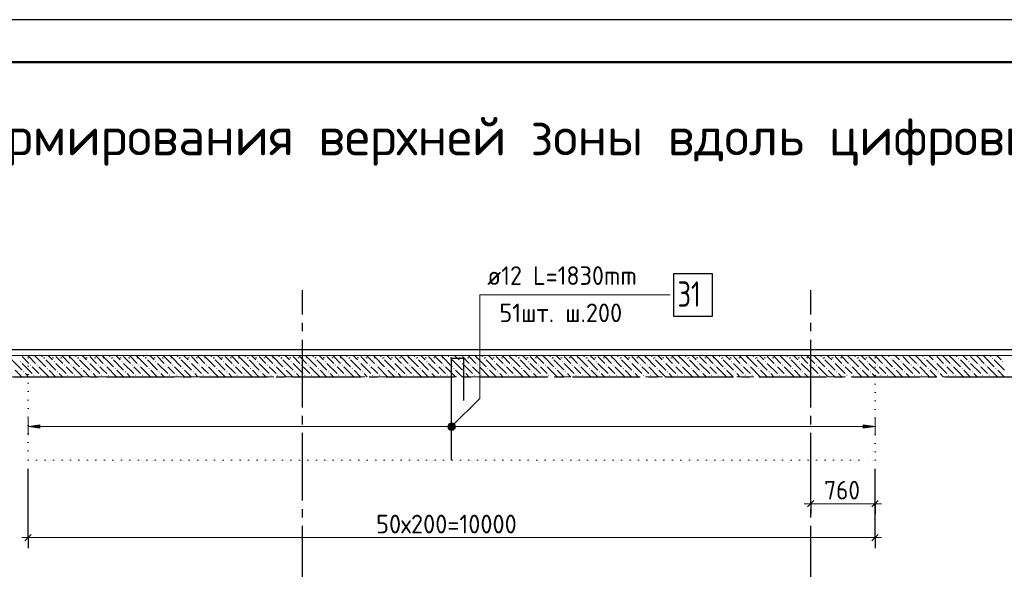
# Model space of a CAD drawing. Header units: millimetres. Extents: x 0 to 59400, y 0 to 42000.
# Tile 11 of 32: x 10473 to 22099, y 35507 to 42000. Entities that reach past the tile are written whole.
import ezdxf

# ---------------------------------------------------------------- set-up
doc = ezdxf.new("R2010")
doc.units = ezdxf.units.MM
for name, pattern in [('______2', [270, 200, -70]), ('______5', [1100, 800, -100, 100, -100]), ('______9', [100, 0, -100])]:
    doc.linetypes.add(name, pattern=pattern)
for name, color, linetype, lineweight in [('Standard', 7, 'Continuous', 25), ('ДОП Верх по У', 7, 'Continuous', 18), ('ЖБ Перекрытие верхний уровень_1', 7, 'Continuous', 18), ('Позиционная метка номер позиции', 7, 'Continuous', 13), ('Размерная линия_ общее', 7, 'Continuous', 13), ('Текст_ общее', 7, 'Continuous', 25)]:
    doc.layers.add(name, color=color, linetype=linetype, lineweight=lineweight)
doc.layers.add('ЖБ Стена верхний уровень', color=7, linetype='______2', lineweight=13, true_color=0x656565)
doc.layers.add('Оси', color=7, linetype='______5', lineweight=13, true_color=0x656565)
doc.styles.add('ISOCPEUR', font='txt')

msp = doc.modelspace()

# ---------------------------------------------------------------- hatches: boundary and pattern name
at = {"layer": 'ДОП Верх по У', "linetype": 'Continuous', "lineweight": 13, "transparency": 33554687}
msp.add_hatch(color=7, dxfattribs=at).paths.add_polyline_path([(10713, 37173), (10573, 37193), (10713, 37213)], flags=16)
msp.add_hatch(color=7, dxfattribs=at).paths.add_polyline_path([(20433, 37173), (20573, 37193), (20433, 37213)])
at = {"layer": 'ЖБ Стена верхний уровень', "linetype": 'Continuous', "lineweight": 18, "transparency": 33554687}
for points in [[(10474, 37960), (10481, 37966), (10487, 37960), (10481, 37953)], [(10594, 37920), (10601, 37926), (10607, 37920), (10601, 37913)], [(10674, 37920), (10681, 37926), (10687, 37920), (10681, 37913)], [(10754, 38000), (10761, 38006), (10767, 38000), (10761, 37993)], [(10874, 37960), (10881, 37966), (10887, 37960), (10881, 37953)], [(10994, 37920), (11001, 37926), (11007, 37920), (11001, 37913)], [(11074, 37920), (11081, 37926), (11087, 37920), (11081, 37913)], [(11154, 38000), (11161, 38006), (11167, 38000), (11161, 37993)], [(11274, 37960), (11281, 37966), (11287, 37960), (11281, 37953)], [(11394, 37920), (11401, 37926), (11407, 37920), (11401, 37913)], [(11474, 37920), (11481, 37926), (11487, 37920), (11481, 37913)], [(11554, 38000), (11561, 38006), (11567, 38000), (11561, 37993)], [(11674, 37960), (11681, 37966), (11687, 37960), (11681, 37953)], [(11794, 37920), (11801, 37926), (11807, 37920), (11801, 37913)], [(11874, 37920), (11881, 37926), (11887, 37920), (11881, 37913)], [(11954, 38000), (11961, 38006), (11967, 38000), (11961, 37993)], [(12074, 37960), (12081, 37966), (12087, 37960), (12081, 37953)], [(12194, 37920), (12201, 37926), (12207, 37920), (12201, 37913)], [(12274, 37920), (12281, 37926), (12287, 37920), (12281, 37913)], [(12354, 38000), (12361, 38006), (12367, 38000), (12361, 37993)], [(12474, 37960), (12481, 37966), (12487, 37960), (12481, 37953)], [(12594, 37920), (12601, 37926), (12607, 37920), (12601, 37913)], [(12674, 37920), (12681, 37926), (12687, 37920), (12681, 37913)], [(12754, 38000), (12761, 38006), (12767, 38000), (12761, 37993)], [(12874, 37960), (12881, 37966), (12887, 37960), (12881, 37953)], [(12994, 37920), (13001, 37926), (13007, 37920), (13001, 37913)], [(13074, 37920), (13081, 37926), (13087, 37920), (13081, 37913)], [(13154, 38000), (13161, 38006), (13167, 38000), (13161, 37993)], [(13274, 37960), (13281, 37966), (13287, 37960), (13281, 37953)], [(13394, 37920), (13401, 37926), (13407, 37920), (13401, 37913)], [(13474, 37920), (13481, 37926), (13487, 37920), (13481, 37913)], [(13554, 38000), (13561, 38006), (13567, 38000), (13561, 37993)], [(13674, 37960), (13681, 37966), (13687, 37960), (13681, 37953)], [(13794, 37920), (13801, 37926), (13807, 37920), (13801, 37913)], [(13874, 37920), (13881, 37926), (13887, 37920), (13881, 37913)], [(13954, 38000), (13961, 38006), (13967, 38000), (13961, 37993)], [(14074, 37960), (14081, 37966), (14087, 37960), (14081, 37953)], [(14194, 37920), (14201, 37926), (14207, 37920), (14201, 37913)], [(14274, 37920), (14281, 37926), (14287, 37920), (14281, 37913)], [(14354, 38000), (14361, 38006), (14367, 38000), (14361, 37993)], [(14474, 37960), (14481, 37966), (14487, 37960), (14481, 37953)], [(14594, 37920), (14601, 37926), (14607, 37920), (14601, 37913)], [(14674, 37920), (14681, 37926), (14687, 37920), (14681, 37913)], [(14754, 38000), (14761, 38006), (14767, 38000), (14761, 37993)], [(14874, 37960), (14881, 37966), (14887, 37960), (14881, 37953)], [(14994, 37920), (15001, 37926), (15007, 37920), (15001, 37913)], [(15074, 37920), (15081, 37926), (15087, 37920), (15081, 37913)], [(15154, 38000), (15161, 38006), (15167, 38000), (15161, 37993)], [(15274, 37960), (15281, 37966), (15287, 37960), (15281, 37953)], [(15394, 37920), (15401, 37926), (15407, 37920), (15401, 37913)], [(15474, 37920), (15481, 37926), (15487, 37920), (15481, 37913)], [(15554, 38000), (15561, 38006), (15567, 38000), (15561, 37993)], [(15674, 37960), (15681, 37966), (15687, 37960), (15681, 37953)], [(15794, 37920), (15801, 37926), (15807, 37920), (15801, 37913)], [(15874, 37920), (15881, 37926), (15887, 37920), (15881, 37913)], [(15954, 38000), (15961, 38006), (15967, 38000), (15961, 37993)], [(16074, 37960), (16081, 37966), (16087, 37960), (16081, 37953)], [(16194, 37920), (16201, 37926), (16207, 37920), (16201, 37913)], [(16274, 37920), (16281, 37926), (16287, 37920), (16281, 37913)], [(16354, 38000), (16361, 38006), (16367, 38000), (16361, 37993)], [(16474, 37960), (16481, 37966), (16487, 37960), (16481, 37953)], [(16594, 37920), (16601, 37926), (16607, 37920), (16601, 37913)], [(16674, 37920), (16681, 37926), (16687, 37920), (16681, 37913)], [(16754, 38000), (16761, 38006), (16767, 38000), (16761, 37993)], [(16874, 37960), (16881, 37966), (16887, 37960), (16881, 37953)], [(16994, 37920), (17001, 37926), (17007, 37920), (17001, 37913)], [(17074, 37920), (17081, 37926), (17087, 37920), (17081, 37913)], [(17154, 38000), (17161, 38006), (17167, 38000), (17161, 37993)], [(17274, 37960), (17281, 37966), (17287, 37960), (17281, 37953)], [(17394, 37920), (17401, 37926), (17407, 37920), (17401, 37913)], [(17474, 37920), (17481, 37926), (17487, 37920), (17481, 37913)], [(17554, 38000), (17561, 38006), (17567, 38000), (17561, 37993)], [(17674, 37960), (17681, 37966), (17687, 37960), (17681, 37953)], [(17794, 37920), (17801, 37926), (17807, 37920), (17801, 37913)], [(17874, 37920), (17881, 37926), (17887, 37920), (17881, 37913)], [(17954, 38000), (17961, 38006), (17967, 38000), (17961, 37993)], [(18074, 37960), (18081, 37966), (18087, 37960), (18081, 37953)], [(18194, 37920), (18201, 37926), (18207, 37920), (18201, 37913)], [(18274, 37920), (18281, 37926), (18287, 37920), (18281, 37913)], [(18354, 38000), (18361, 38006), (18367, 38000), (18361, 37993)], [(18474, 37960), (18481, 37966), (18487, 37960), (18481, 37953)], [(18594, 37920), (18601, 37926), (18607, 37920), (18601, 37913)], [(18674, 37920), (18681, 37926), (18687, 37920), (18681, 37913)], [(18754, 38000), (18761, 38006), (18767, 38000), (18761, 37993)], [(18874, 37960), (18881, 37966), (18887, 37960), (18881, 37953)], [(18994, 37920), (19001, 37926), (19007, 37920), (19001, 37913)], [(19074, 37920), (19081, 37926), (19087, 37920), (19081, 37913)], [(19154, 38000), (19161, 38006), (19167, 38000), (19161, 37993)], [(19274, 37960), (19281, 37966), (19287, 37960), (19281, 37953)], [(19394, 37920), (19401, 37926), (19407, 37920), (19401, 37913)], [(19474, 37920), (19481, 37926), (19487, 37920), (19481, 37913)], [(19554, 38000), (19561, 38006), (19567, 38000), (19561, 37993)], [(19674, 37960), (19681, 37966), (19687, 37960), (19681, 37953)], [(19794, 37920), (19801, 37926), (19807, 37920), (19801, 37913)], [(19874, 37920), (19881, 37926), (19887, 37920), (19881, 37913)], [(19954, 38000), (19961, 38006), (19967, 38000), (19961, 37993)], [(20074, 37960), (20081, 37966), (20087, 37960), (20081, 37953)], [(20194, 37920), (20201, 37926), (20207, 37920), (20201, 37913)], [(20274, 37920), (20281, 37926), (20287, 37920), (20281, 37913)], [(20354, 38000), (20361, 38006), (20367, 38000), (20361, 37993)], [(20474, 37960), (20481, 37966), (20487, 37960), (20481, 37953)], [(20594, 37920), (20601, 37926), (20607, 37920), (20601, 37913)], [(20674, 37920), (20681, 37926), (20687, 37920), (20681, 37913)], [(20754, 38000), (20761, 38006), (20767, 38000), (20761, 37993)], [(20874, 37960), (20881, 37966), (20887, 37960), (20881, 37953)], [(20994, 37920), (21001, 37926), (21007, 37920), (21001, 37913)], [(21074, 37920), (21081, 37926), (21087, 37920), (21081, 37913)], [(21154, 38000), (21161, 38006), (21167, 38000), (21161, 37993)], [(21274, 37960), (21281, 37966), (21287, 37960), (21281, 37953)], [(21394, 37920), (21401, 37926), (21407, 37920), (21401, 37913)], [(21474, 37920), (21481, 37926), (21487, 37920), (21481, 37913)], [(21554, 38000), (21561, 38006), (21567, 38000), (21561, 37993)], [(21674, 37960), (21681, 37966), (21687, 37960), (21681, 37953)], [(21794, 37920), (21801, 37926), (21807, 37920), (21801, 37913)], [(21874, 37920), (21881, 37926), (21887, 37920), (21881, 37913)], [(21954, 38000), (21961, 38006), (21967, 38000), (21961, 37993)], [(22074, 37960), (22081, 37966), (22087, 37960), (22081, 37953)], [(10514, 37840), (10521, 37846), (10527, 37840), (10521, 37833)], [(10634, 37800), (10641, 37806), (10647, 37800), (10641, 37793)], [(10714, 37800), (10721, 37806), (10727, 37800), (10721, 37793)], [(10794, 37880), (10801, 37886), (10807, 37880), (10801, 37873)], [(10914, 37840), (10921, 37846), (10927, 37840), (10921, 37833)], [(11034, 37800), (11041, 37806), (11047, 37800), (11041, 37793)], [(11114, 37800), (11121, 37806), (11127, 37800), (11121, 37793)], [(11194, 37880), (11201, 37886), (11207, 37880), (11201, 37873)], [(11314, 37840), (11321, 37846), (11327, 37840), (11321, 37833)], [(11434, 37800), (11441, 37806), (11447, 37800), (11441, 37793)], [(11514, 37800), (11521, 37806), (11527, 37800), (11521, 37793)], [(11594, 37880), (11601, 37886), (11607, 37880), (11601, 37873)], [(11714, 37840), (11721, 37846), (11727, 37840), (11721, 37833)], [(11834, 37800), (11841, 37806), (11847, 37800), (11841, 37793)], [(11914, 37800), (11921, 37806), (11927, 37800), (11921, 37793)], [(11994, 37880), (12001, 37886), (12007, 37880), (12001, 37873)], [(12114, 37840), (12121, 37846), (12127, 37840), (12121, 37833)], [(12234, 37800), (12241, 37806), (12247, 37800), (12241, 37793)], [(12314, 37800), (12321, 37806), (12327, 37800), (12321, 37793)], [(12394, 37880), (12401, 37886), (12407, 37880), (12401, 37873)], [(12514, 37840), (12521, 37846), (12527, 37840), (12521, 37833)], [(12634, 37800), (12641, 37806), (12647, 37800), (12641, 37793)], [(12714, 37800), (12721, 37806), (12727, 37800), (12721, 37793)], [(12794, 37880), (12801, 37886), (12807, 37880), (12801, 37873)], [(12914, 37840), (12921, 37846), (12927, 37840), (12921, 37833)], [(13034, 37800), (13041, 37806), (13047, 37800), (13041, 37793)], [(13114, 37800), (13121, 37806), (13127, 37800), (13121, 37793)], [(13194, 37880), (13201, 37886), (13207, 37880), (13201, 37873)], [(13314, 37840), (13321, 37846), (13327, 37840), (13321, 37833)], [(13434, 37800), (13441, 37806), (13447, 37800), (13441, 37793)], [(13514, 37800), (13521, 37806), (13527, 37800), (13521, 37793)], [(13594, 37880), (13601, 37886), (13607, 37880), (13601, 37873)], [(13714, 37840), (13721, 37846), (13727, 37840), (13721, 37833)], [(13834, 37800), (13841, 37806), (13847, 37800), (13841, 37793)], [(13914, 37800), (13921, 37806), (13927, 37800), (13921, 37793)], [(13994, 37880), (14001, 37886), (14007, 37880), (14001, 37873)], [(14114, 37840), (14121, 37846), (14127, 37840), (14121, 37833)], [(14234, 37800), (14241, 37806), (14247, 37800), (14241, 37793)], [(14314, 37800), (14321, 37806), (14327, 37800), (14321, 37793)], [(14394, 37880), (14401, 37886), (14407, 37880), (14401, 37873)], [(14514, 37840), (14521, 37846), (14527, 37840), (14521, 37833)], [(14634, 37800), (14641, 37806), (14647, 37800), (14641, 37793)], [(14714, 37800), (14721, 37806), (14727, 37800), (14721, 37793)], [(14794, 37880), (14801, 37886), (14807, 37880), (14801, 37873)], [(14914, 37840), (14921, 37846), (14927, 37840), (14921, 37833)], [(15034, 37800), (15041, 37806), (15047, 37800), (15041, 37793)], [(15114, 37800), (15121, 37806), (15127, 37800), (15121, 37793)], [(15194, 37880), (15201, 37886), (15207, 37880), (15201, 37873)], [(15314, 37840), (15321, 37846), (15327, 37840), (15321, 37833)], [(15434, 37800), (15441, 37806), (15447, 37800), (15441, 37793)], [(15514, 37800), (15521, 37806), (15527, 37800), (15521, 37793)], [(15594, 37880), (15601, 37886), (15607, 37880), (15601, 37873)], [(15714, 37840), (15721, 37846), (15727, 37840), (15721, 37833)], [(15834, 37800), (15841, 37806), (15847, 37800), (15841, 37793)], [(15914, 37800), (15921, 37806), (15927, 37800), (15921, 37793)], [(15994, 37880), (16001, 37886), (16007, 37880), (16001, 37873)], [(16114, 37840), (16121, 37846), (16127, 37840), (16121, 37833)], [(16234, 37800), (16241, 37806), (16247, 37800), (16241, 37793)], [(16314, 37800), (16321, 37806), (16327, 37800), (16321, 37793)], [(16394, 37880), (16401, 37886), (16407, 37880), (16401, 37873)], [(16514, 37840), (16521, 37846), (16527, 37840), (16521, 37833)], [(16634, 37800), (16641, 37806), (16647, 37800), (16641, 37793)], [(16714, 37800), (16721, 37806), (16727, 37800), (16721, 37793)], [(16794, 37880), (16801, 37886), (16807, 37880), (16801, 37873)], [(16914, 37840), (16921, 37846), (16927, 37840), (16921, 37833)], [(17034, 37800), (17041, 37806), (17047, 37800), (17041, 37793)], [(17114, 37800), (17121, 37806), (17127, 37800), (17121, 37793)], [(17194, 37880), (17201, 37886), (17207, 37880), (17201, 37873)], [(17314, 37840), (17321, 37846), (17327, 37840), (17321, 37833)], [(17434, 37800), (17441, 37806), (17447, 37800), (17441, 37793)], [(17514, 37800), (17521, 37806), (17527, 37800), (17521, 37793)], [(17594, 37880), (17601, 37886), (17607, 37880), (17601, 37873)], [(17714, 37840), (17721, 37846), (17727, 37840), (17721, 37833)], [(17834, 37800), (17841, 37806), (17847, 37800), (17841, 37793)], [(17914, 37800), (17921, 37806), (17927, 37800), (17921, 37793)], [(17994, 37880), (18001, 37886), (18007, 37880), (18001, 37873)], [(18114, 37840), (18121, 37846), (18127, 37840), (18121, 37833)], [(18234, 37800), (18241, 37806), (18247, 37800), (18241, 37793)], [(18314, 37800), (18321, 37806), (18327, 37800), (18321, 37793)], [(18394, 37880), (18401, 37886), (18407, 37880), (18401, 37873)], [(18514, 37840), (18521, 37846), (18527, 37840), (18521, 37833)], [(18634, 37800), (18641, 37806), (18647, 37800), (18641, 37793)], [(18714, 37800), (18721, 37806), (18727, 37800), (18721, 37793)], [(18794, 37880), (18801, 37886), (18807, 37880), (18801, 37873)], [(18914, 37840), (18921, 37846), (18927, 37840), (18921, 37833)], [(19034, 37800), (19041, 37806), (19047, 37800), (19041, 37793)], [(19114, 37800), (19121, 37806), (19127, 37800), (19121, 37793)], [(19194, 37880), (19201, 37886), (19207, 37880), (19201, 37873)], [(19314, 37840), (19321, 37846), (19327, 37840), (19321, 37833)], [(19434, 37800), (19441, 37806), (19447, 37800), (19441, 37793)], [(19514, 37800), (19521, 37806), (19527, 37800), (19521, 37793)], [(19594, 37880), (19601, 37886), (19607, 37880), (19601, 37873)], [(19714, 37840), (19721, 37846), (19727, 37840), (19721, 37833)], [(19834, 37800), (19841, 37806), (19847, 37800), (19841, 37793)], [(19914, 37800), (19921, 37806), (19927, 37800), (19921, 37793)], [(19994, 37880), (20001, 37886), (20007, 37880), (20001, 37873)], [(20114, 37840), (20121, 37846), (20127, 37840), (20121, 37833)], [(20234, 37800), (20241, 37806), (20247, 37800), (20241, 37793)], [(20314, 37800), (20321, 37806), (20327, 37800), (20321, 37793)], [(20394, 37880), (20401, 37886), (20407, 37880), (20401, 37873)], [(20514, 37840), (20521, 37846), (20527, 37840), (20521, 37833)], [(20634, 37800), (20641, 37806), (20647, 37800), (20641, 37793)], [(20714, 37800), (20721, 37806), (20727, 37800), (20721, 37793)], [(20794, 37880), (20801, 37886), (20807, 37880), (20801, 37873)], [(20914, 37840), (20921, 37846), (20927, 37840), (20921, 37833)], [(21034, 37800), (21041, 37806), (21047, 37800), (21041, 37793)], [(21114, 37800), (21121, 37806), (21127, 37800), (21121, 37793)], [(21194, 37880), (21201, 37886), (21207, 37880), (21201, 37873)], [(21314, 37840), (21321, 37846), (21327, 37840), (21321, 37833)], [(21434, 37800), (21441, 37806), (21447, 37800), (21441, 37793)], [(21514, 37800), (21521, 37806), (21527, 37800), (21521, 37793)], [(21594, 37880), (21601, 37886), (21607, 37880), (21601, 37873)], [(21714, 37840), (21721, 37846), (21727, 37840), (21721, 37833)], [(21834, 37800), (21841, 37806), (21847, 37800), (21841, 37793)], [(21914, 37800), (21921, 37806), (21927, 37800), (21921, 37793)], [(21994, 37880), (22001, 37886), (22007, 37880), (22001, 37873)]]:
    msp.add_hatch(color=7, dxfattribs=at).paths.add_polyline_path(points, flags=16)
at = {"layer": 'Позиционная метка номер позиции', "linetype": 'Continuous', "lineweight": 13, "transparency": 33554687}
for points in [[(15529, 37205), (15605, 37161), (15541, 37225)], [(15529, 37182), (15584, 37150), (15529, 37205)], [(15529, 37205), (15584, 37150), (15605, 37161)], [(15541, 37225), (15616, 37182), (15561, 37236)], [(15541, 37225), (15605, 37161), (15616, 37182)], [(15561, 37236), (15616, 37182), (15616, 37205)], [(15561, 37236), (15616, 37205), (15584, 37236)], [(15584, 37236), (15616, 37205), (15605, 37225)], [(15561, 37150), (15529, 37182), (15541, 37161)], [(15529, 37182), (15561, 37150), (15584, 37150)]]:
    msp.add_hatch(color=7, dxfattribs=at).paths.add_polyline_path(points)

# ---------------------------------------------------------------- linework, layer by layer
at = {"layer": 'Standard', "color": 7, "linetype": '______9', "lineweight": 13, "transparency": 33554687}
for p, q in [((20573, 38007), (10573, 38007)), ((10573, 38007), (10573, 36795)), ((20573, 36795), (20573, 38007)), ((10573, 36795), (20573, 36795))]:
    msp.add_line(p, q, dxfattribs=at)
at = {"layer": 'Standard', "color": 7, "linetype": 'Continuous', "lineweight": 25, "transparency": 33554687}
msp.add_lwpolyline([(0, 0), (59400, 0), (59400, 42000), (0, 42000), (0, 0)], close=True, dxfattribs=at)
at = {"layer": 'Standard', "color": 7, "linetype": 'Continuous', "lineweight": 13, "transparency": 33554687}
for points in [[(59400, 42000), (0, 42000), (0, 19532), (59400, 19532), (59400, 42000)], [(58900, 41500), (2000, 41500), (2000, 6000), (58900, 6000), (58900, 41500)], [(6813, 19282), (55406, 19282), (55406, 38032), (6813, 38032), (6813, 19282)], [(6813, 19532), (55406, 19532), (55406, 38032), (6813, 38032), (6813, 19532)]]:
    msp.add_lwpolyline(points, dxfattribs=at)
at = {"layer": 'Standard', "color": 7, "linetype": 'Continuous', "lineweight": 50, "transparency": 33554687}
msp.add_lwpolyline([(2000, 41500), (58900, 41500), (58900, 500), (2000, 500), (2000, 41500)], close=True, dxfattribs=at)
at = {"layer": 'Standard', "color": 254, "linetype": 'Continuous', "lineweight": 25, "true_color": 0xc4c4ff, "transparency": 33554687}
msp.add_lwpolyline([(7673, 19449), (55215, 19449), (55215, 38101), (7673, 38101), (7673, 19449)], dxfattribs=at)
at = {"layer": 'ДОП Верх по У', "color": 251, "linetype": 'Continuous', "lineweight": 13, "true_color": 0x494949, "transparency": 33554687}
for p, q in [((10573, 37193), (10573, 37293)), ((10573, 37193), (10713, 37213)), ((10713, 37213), (10713, 37173)), ((20573, 37193), (20433, 37213)), ((20433, 37213), (20433, 37173)), ((20573, 37193), (20573, 37293)), ((10713, 37173), (10573, 37193)), ((10573, 37193), (10573, 37093)), ((10573, 37193), (10573, 37193)), ((10713, 37193), (20433, 37193)), ((20433, 37173), (20573, 37193)), ((20573, 37193), (20573, 37093)), ((20573, 37193), (20573, 37193))]:
    msp.add_line(p, q, dxfattribs=at)
at = {"layer": 'ДОП Верх по У', "color": 7, "linetype": 'Continuous', "lineweight": 25, "transparency": 33554687}
for points in [[(18192, 38499), (18652, 38499), (18652, 38999), (18192, 38999), (18192, 38499)], [(15573, 36801), (15573, 38001), (15715, 38001), (15715, 37501)]]:
    msp.add_lwpolyline(points, dxfattribs=at)
at = {"layer": 'ЖБ Перекрытие верхний уровень_1', "color": 7, "linetype": 'Continuous', "lineweight": 18, "transparency": 33554687}
msp.add_line((25313, 38032), (6813, 38032), dxfattribs=at)
at = {"layer": 'ЖБ Стена верхний уровень', "color": 251, "linetype": '______2', "lineweight": 13, "true_color": 0x656565, "transparency": 33554687}
for p, q in [((25313, 38032), (7063, 38032)), ((7063, 37782), (25063, 37782))]:
    msp.add_line(p, q, dxfattribs=at)
at = {"layer": 'ЖБ Стена верхний уровень', "color": 9, "linetype": 'Continuous', "lineweight": 18, "true_color": 0xc7c7c7, "transparency": 33554687}
for p, q in [((10501, 38020), (10581, 37940)), ((10581, 38020), (10568, 38032)), ((10581, 38020), (10661, 37940)), ((10648, 38032), (10661, 38020)), ((10661, 38020), (10781, 37900)), ((10728, 38032), (10741, 38020)), ((10821, 38020), (10808, 38032)), ((10861, 37980), (10821, 38020)), ((10901, 38020), (10981, 37940)), ((10981, 38020), (10968, 38032)), ((10981, 38020), (11061, 37940)), ((11048, 38032), (11061, 38020)), ((11061, 38020), (11181, 37900)), ((11128, 38032), (11141, 38020)), ((11221, 38020), (11208, 38032)), ((11261, 37980), (11221, 38020)), ((11301, 38020), (11381, 37940)), ((11381, 38020), (11368, 38032)), ((11381, 38020), (11461, 37940)), ((11448, 38032), (11461, 38020)), ((11461, 38020), (11581, 37900)), ((11528, 38032), (11541, 38020)), ((11621, 38020), (11608, 38032)), ((11661, 37980), (11621, 38020)), ((11701, 38020), (11781, 37940)), ((11781, 38020), (11768, 38032)), ((11781, 38020), (11861, 37940)), ((11848, 38032), (11861, 38020)), ((11861, 38020), (11981, 37900)), ((11928, 38032), (11941, 38020)), ((12021, 38020), (12008, 38032)), ((12061, 37980), (12021, 38020)), ((12101, 38020), (12181, 37940)), ((12181, 38020), (12168, 38032)), ((12181, 38020), (12261, 37940)), ((12248, 38032), (12261, 38020)), ((12261, 38020), (12381, 37900)), ((12328, 38032), (12341, 38020)), ((12421, 38020), (12408, 38032)), ((12461, 37980), (12421, 38020)), ((12501, 38020), (12581, 37940)), ((12581, 38020), (12568, 38032)), ((12581, 38020), (12661, 37940)), ((12648, 38032), (12661, 38020)), ((12661, 38020), (12781, 37900)), ((12728, 38032), (12741, 38020)), ((12821, 38020), (12808, 38032)), ((12861, 37980), (12821, 38020)), ((12901, 38020), (12981, 37940)), ((12981, 38020), (12968, 38032)), ((12981, 38020), (13061, 37940)), ((13048, 38032), (13061, 38020)), ((13061, 38020), (13181, 37900)), ((13128, 38032), (13141, 38020)), ((13221, 38020), (13208, 38032)), ((13261, 37980), (13221, 38020)), ((13301, 38020), (13381, 37940)), ((13381, 38020), (13368, 38032)), ((13381, 38020), (13461, 37940)), ((13448, 38032), (13461, 38020)), ((13461, 38020), (13581, 37900)), ((13528, 38032), (13541, 38020)), ((13621, 38020), (13608, 38032)), ((13661, 37980), (13621, 38020)), ((13701, 38020), (13781, 37940)), ((13781, 38020), (13768, 38032)), ((13781, 38020), (13861, 37940)), ((13848, 38032), (13861, 38020)), ((13861, 38020), (13981, 37900)), ((13928, 38032), (13941, 38020)), ((14021, 38020), (14008, 38032)), ((14061, 37980), (14021, 38020)), ((14101, 38020), (14181, 37940)), ((14181, 38020), (14168, 38032)), ((14181, 38020), (14261, 37940)), ((14248, 38032), (14261, 38020)), ((14261, 38020), (14381, 37900)), ((14328, 38032), (14341, 38020)), ((14421, 38020), (14408, 38032)), ((14461, 37980), (14421, 38020)), ((14501, 38020), (14581, 37940)), ((14581, 38020), (14568, 38032)), ((14581, 38020), (14661, 37940)), ((14648, 38032), (14661, 38020)), ((14661, 38020), (14781, 37900)), ((14728, 38032), (14741, 38020)), ((14821, 38020), (14808, 38032)), ((14861, 37980), (14821, 38020)), ((14901, 38020), (14981, 37940)), ((14981, 38020), (14968, 38032)), ((14981, 38020), (15061, 37940)), ((15048, 38032), (15061, 38020)), ((15061, 38020), (15181, 37900)), ((15128, 38032), (15141, 38020)), ((15221, 38020), (15208, 38032)), ((15261, 37980), (15221, 38020)), ((15301, 38020), (15381, 37940)), ((15381, 38020), (15368, 38032)), ((15381, 38020), (15461, 37940)), ((15448, 38032), (15461, 38020)), ((15461, 38020), (15581, 37900)), ((15528, 38032), (15541, 38020)), ((15621, 38020), (15608, 38032)), ((15661, 37980), (15621, 38020)), ((15701, 38020), (15781, 37940)), ((15781, 38020), (15768, 38032)), ((15781, 38020), (15861, 37940)), ((15848, 38032), (15861, 38020)), ((15861, 38020), (15981, 37900)), ((15928, 38032), (15941, 38020)), ((16021, 38020), (16008, 38032)), ((16061, 37980), (16021, 38020)), ((16101, 38020), (16181, 37940)), ((16181, 38020), (16168, 38032)), ((16181, 38020), (16261, 37940)), ((16248, 38032), (16261, 38020)), ((16261, 38020), (16381, 37900)), ((16328, 38032), (16341, 38020)), ((16421, 38020), (16408, 38032)), ((16461, 37980), (16421, 38020)), ((16501, 38020), (16581, 37940)), ((16581, 38020), (16568, 38032)), ((16581, 38020), (16661, 37940)), ((16648, 38032), (16661, 38020)), ((16661, 38020), (16781, 37900)), ((16728, 38032), (16741, 38020)), ((16821, 38020), (16808, 38032)), ((16861, 37980), (16821, 38020)), ((16901, 38020), (16981, 37940)), ((16981, 38020), (16968, 38032)), ((16981, 38020), (17061, 37940)), ((17048, 38032), (17061, 38020)), ((17061, 38020), (17181, 37900)), ((17128, 38032), (17141, 38020)), ((17221, 38020), (17208, 38032)), ((17261, 37980), (17221, 38020)), ((17301, 38020), (17381, 37940)), ((17381, 38020), (17368, 38032)), ((17381, 38020), (17461, 37940)), ((17448, 38032), (17461, 38020)), ((17461, 38020), (17581, 37900)), ((17528, 38032), (17541, 38020)), ((17621, 38020), (17608, 38032)), ((17661, 37980), (17621, 38020)), ((17701, 38020), (17781, 37940)), ((17781, 38020), (17768, 38032)), ((17781, 38020), (17861, 37940)), ((17848, 38032), (17861, 38020)), ((17861, 38020), (17981, 37900)), ((17928, 38032), (17941, 38020)), ((18021, 38020), (18008, 38032)), ((18061, 37980), (18021, 38020)), ((18101, 38020), (18181, 37940)), ((18181, 38020), (18168, 38032)), ((18181, 38020), (18261, 37940)), ((18248, 38032), (18261, 38020)), ((18261, 38020), (18381, 37900)), ((18328, 38032), (18341, 38020)), ((18421, 38020), (18408, 38032)), ((18461, 37980), (18421, 38020)), ((18501, 38020), (18581, 37940)), ((18581, 38020), (18568, 38032)), ((18581, 38020), (18661, 37940)), ((18648, 38032), (18661, 38020)), ((18661, 38020), (18781, 37900)), ((18728, 38032), (18741, 38020)), ((18821, 38020), (18808, 38032)), ((18861, 37980), (18821, 38020)), ((18901, 38020), (18981, 37940)), ((18981, 38020), (18968, 38032)), ((18981, 38020), (19061, 37940)), ((19048, 38032), (19061, 38020)), ((19061, 38020), (19181, 37900)), ((19128, 38032), (19141, 38020)), ((19221, 38020), (19208, 38032)), ((19261, 37980), (19221, 38020)), ((19301, 38020), (19381, 37940)), ((19381, 38020), (19368, 38032)), ((19381, 38020), (19461, 37940)), ((19448, 38032), (19461, 38020)), ((19461, 38020), (19581, 37900)), ((19528, 38032), (19541, 38020)), ((19621, 38020), (19608, 38032)), ((19661, 37980), (19621, 38020)), ((19701, 38020), (19781, 37940)), ((19781, 38020), (19768, 38032)), ((19781, 38020), (19861, 37940)), ((19848, 38032), (19861, 38020)), ((19861, 38020), (19981, 37900)), ((19928, 38032), (19941, 38020)), ((20021, 38020), (20008, 38032)), ((20061, 37980), (20021, 38020)), ((20101, 38020), (20181, 37940)), ((20181, 38020), (20168, 38032)), ((20181, 38020), (20261, 37940)), ((20248, 38032), (20261, 38020)), ((20261, 38020), (20381, 37900)), ((20328, 38032), (20341, 38020)), ((20421, 38020), (20408, 38032)), ((20461, 37980), (20421, 38020)), ((20501, 38020), (20581, 37940)), ((20581, 38020), (20568, 38032)), ((20581, 38020), (20661, 37940)), ((20648, 38032), (20661, 38020)), ((20661, 38020), (20781, 37900)), ((20728, 38032), (20741, 38020)), ((20821, 38020), (20808, 38032)), ((20861, 37980), (20821, 38020)), ((20901, 38020), (20981, 37940)), ((20981, 38020), (20968, 38032)), ((20981, 38020), (21061, 37940)), ((21048, 38032), (21061, 38020)), ((21061, 38020), (21181, 37900)), ((21128, 38032), (21141, 38020)), ((21221, 38020), (21208, 38032)), ((21261, 37980), (21221, 38020)), ((21301, 38020), (21381, 37940)), ((21381, 38020), (21368, 38032)), ((21381, 38020), (21461, 37940)), ((21448, 38032), (21461, 38020)), ((21461, 38020), (21581, 37900)), ((21528, 38032), (21541, 38020)), ((21621, 38020), (21608, 38032)), ((21661, 37980), (21621, 38020)), ((21701, 38020), (21781, 37940)), ((21781, 38020), (21768, 38032)), ((21781, 38020), (21861, 37940)), ((21848, 38032), (21861, 38020)), ((21861, 38020), (21981, 37900)), ((21928, 38032), (21941, 38020)), ((22021, 38020), (22008, 38032)), ((22061, 37980), (22021, 38020)), ((10381, 37980), (10501, 37860)), ((10501, 37940), (10621, 37820)), ((10781, 37980), (10901, 37860)), ((10901, 37940), (11021, 37820)), ((11181, 37980), (11301, 37860)), ((11301, 37940), (11421, 37820)), ((11581, 37980), (11701, 37860)), ((11701, 37940), (11821, 37820)), ((11981, 37980), (12101, 37860)), ((12101, 37940), (12221, 37820)), ((12381, 37980), (12501, 37860)), ((12501, 37940), (12621, 37820)), ((12781, 37980), (12901, 37860)), ((12901, 37940), (13021, 37820)), ((13181, 37980), (13301, 37860)), ((13301, 37940), (13421, 37820)), ((13581, 37980), (13701, 37860)), ((13701, 37940), (13821, 37820)), ((13981, 37980), (14101, 37860)), ((14101, 37940), (14221, 37820)), ((14381, 37980), (14501, 37860)), ((14501, 37940), (14621, 37820)), ((14781, 37980), (14901, 37860)), ((14901, 37940), (15021, 37820)), ((15181, 37980), (15301, 37860)), ((15301, 37940), (15421, 37820)), ((15581, 37980), (15701, 37860)), ((15701, 37940), (15821, 37820)), ((15981, 37980), (16101, 37860)), ((16101, 37940), (16221, 37820)), ((16381, 37980), (16501, 37860)), ((16501, 37940), (16621, 37820)), ((16781, 37980), (16901, 37860)), ((16901, 37940), (17021, 37820)), ((17181, 37980), (17301, 37860)), ((17301, 37940), (17421, 37820)), ((17581, 37980), (17701, 37860)), ((17701, 37940), (17821, 37820)), ((17981, 37980), (18101, 37860)), ((18101, 37940), (18221, 37820)), ((18381, 37980), (18501, 37860)), ((18501, 37940), (18621, 37820)), ((18781, 37980), (18901, 37860)), ((18901, 37940), (19021, 37820)), ((19181, 37980), (19301, 37860)), ((19301, 37940), (19421, 37820)), ((19581, 37980), (19701, 37860)), ((19701, 37940), (19821, 37820)), ((19981, 37980), (20101, 37860)), ((20101, 37940), (20221, 37820)), ((20381, 37980), (20501, 37860)), ((20501, 37940), (20621, 37820)), ((20781, 37980), (20901, 37860)), ((20901, 37940), (21021, 37820)), ((21181, 37980), (21301, 37860)), ((21301, 37940), (21421, 37820)), ((21581, 37980), (21701, 37860)), ((21701, 37940), (21821, 37820)), ((21981, 37980), (22101, 37860)), ((10421, 37860), (10498, 37782)), ((10578, 37782), (10541, 37820)), ((10661, 37860), (10621, 37900)), ((10701, 37820), (10661, 37860)), ((10701, 37900), (10818, 37782)), ((10821, 37860), (10898, 37782)), ((10978, 37782), (10941, 37820)), ((11061, 37860), (11021, 37900)), ((11101, 37820), (11061, 37860)), ((11101, 37900), (11218, 37782)), ((11221, 37860), (11298, 37782)), ((11378, 37782), (11341, 37820)), ((11461, 37860), (11421, 37900)), ((11501, 37820), (11461, 37860)), ((11501, 37900), (11618, 37782)), ((11621, 37860), (11698, 37782)), ((11778, 37782), (11741, 37820)), ((11861, 37860), (11821, 37900)), ((11901, 37820), (11861, 37860)), ((11901, 37900), (12018, 37782)), ((12021, 37860), (12098, 37782)), ((12178, 37782), (12141, 37820)), ((12261, 37860), (12221, 37900)), ((12301, 37820), (12261, 37860)), ((12301, 37900), (12418, 37782)), ((12421, 37860), (12498, 37782)), ((12578, 37782), (12541, 37820)), ((12661, 37860), (12621, 37900)), ((12701, 37820), (12661, 37860)), ((12701, 37900), (12818, 37782)), ((12821, 37860), (12898, 37782)), ((12978, 37782), (12941, 37820)), ((13061, 37860), (13021, 37900)), ((13101, 37820), (13061, 37860)), ((13101, 37900), (13218, 37782)), ((13221, 37860), (13298, 37782)), ((13378, 37782), (13341, 37820)), ((13461, 37860), (13421, 37900)), ((13501, 37820), (13461, 37860)), ((13501, 37900), (13618, 37782)), ((13621, 37860), (13698, 37782)), ((13778, 37782), (13741, 37820)), ((13861, 37860), (13821, 37900)), ((13901, 37820), (13861, 37860)), ((13901, 37900), (14018, 37782)), ((14021, 37860), (14098, 37782)), ((14178, 37782), (14141, 37820)), ((14261, 37860), (14221, 37900)), ((14301, 37820), (14261, 37860)), ((14301, 37900), (14418, 37782)), ((14421, 37860), (14498, 37782)), ((14578, 37782), (14541, 37820)), ((14661, 37860), (14621, 37900)), ((14701, 37820), (14661, 37860)), ((14701, 37900), (14818, 37782)), ((14821, 37860), (14898, 37782)), ((14978, 37782), (14941, 37820)), ((15061, 37860), (15021, 37900)), ((15101, 37820), (15061, 37860)), ((15101, 37900), (15218, 37782)), ((15221, 37860), (15298, 37782)), ((15378, 37782), (15341, 37820)), ((15461, 37860), (15421, 37900)), ((15501, 37820), (15461, 37860)), ((15501, 37900), (15618, 37782)), ((15621, 37860), (15698, 37782)), ((15778, 37782), (15741, 37820)), ((15861, 37860), (15821, 37900)), ((15901, 37820), (15861, 37860)), ((15901, 37900), (16018, 37782)), ((16021, 37860), (16098, 37782)), ((16178, 37782), (16141, 37820)), ((16261, 37860), (16221, 37900)), ((16301, 37820), (16261, 37860)), ((16301, 37900), (16418, 37782)), ((16421, 37860), (16498, 37782)), ((16578, 37782), (16541, 37820)), ((16661, 37860), (16621, 37900)), ((16701, 37820), (16661, 37860)), ((16701, 37900), (16818, 37782)), ((16821, 37860), (16898, 37782)), ((16978, 37782), (16941, 37820)), ((17061, 37860), (17021, 37900)), ((17101, 37820), (17061, 37860)), ((17101, 37900), (17218, 37782)), ((17221, 37860), (17298, 37782)), ((17378, 37782), (17341, 37820)), ((17461, 37860), (17421, 37900)), ((17501, 37820), (17461, 37860)), ((17501, 37900), (17618, 37782)), ((17621, 37860), (17698, 37782)), ((17778, 37782), (17741, 37820)), ((17861, 37860), (17821, 37900)), ((17901, 37820), (17861, 37860)), ((17901, 37900), (18018, 37782)), ((18021, 37860), (18098, 37782)), ((18178, 37782), (18141, 37820)), ((18261, 37860), (18221, 37900)), ((18301, 37820), (18261, 37860)), ((18301, 37900), (18418, 37782)), ((18421, 37860), (18498, 37782)), ((18578, 37782), (18541, 37820)), ((18661, 37860), (18621, 37900)), ((18701, 37820), (18661, 37860)), ((18701, 37900), (18818, 37782)), ((18821, 37860), (18898, 37782)), ((18978, 37782), (18941, 37820)), ((19061, 37860), (19021, 37900)), ((19101, 37820), (19061, 37860)), ((19101, 37900), (19218, 37782)), ((19221, 37860), (19298, 37782)), ((19378, 37782), (19341, 37820)), ((19461, 37860), (19421, 37900)), ((19501, 37820), (19461, 37860)), ((19501, 37900), (19618, 37782)), ((19621, 37860), (19698, 37782)), ((19778, 37782), (19741, 37820)), ((19861, 37860), (19821, 37900)), ((19901, 37820), (19861, 37860)), ((19901, 37900), (20018, 37782)), ((20021, 37860), (20098, 37782)), ((20178, 37782), (20141, 37820)), ((20261, 37860), (20221, 37900)), ((20301, 37820), (20261, 37860)), ((20301, 37900), (20418, 37782)), ((20421, 37860), (20498, 37782)), ((20578, 37782), (20541, 37820)), ((20661, 37860), (20621, 37900)), ((20701, 37820), (20661, 37860)), ((20701, 37900), (20818, 37782)), ((20821, 37860), (20898, 37782)), ((20978, 37782), (20941, 37820)), ((21061, 37860), (21021, 37900)), ((21101, 37820), (21061, 37860)), ((21101, 37900), (21218, 37782)), ((21221, 37860), (21298, 37782)), ((21378, 37782), (21341, 37820)), ((21461, 37860), (21421, 37900)), ((21501, 37820), (21461, 37860)), ((21501, 37900), (21618, 37782)), ((21621, 37860), (21698, 37782)), ((21778, 37782), (21741, 37820)), ((21861, 37860), (21821, 37900)), ((21901, 37820), (21861, 37860)), ((21901, 37900), (22018, 37782)), ((22021, 37860), (22098, 37782))]:
    msp.add_line(p, q, dxfattribs=at)
at = {"layer": 'Оси', "color": 8, "linetype": '______5', "lineweight": -3, "transparency": 33554687}
for p, q in [((13813, 16519), (13813, 38805)), ((19813, 16519), (19813, 38805)), ((3800, 37782), (27445, 37782))]:
    msp.add_line(p, q, dxfattribs=at)
at = {"layer": 'Позиционная метка номер позиции', "color": 7, "linetype": 'Continuous', "lineweight": 13, "transparency": 33554687}
for p, q in [((15541, 37225), (15541, 37225)), ((15605, 37225), (15605, 37225)), ((15541, 37161), (15541, 37161)), ((15605, 37161), (15605, 37161))]:
    msp.add_line(p, q, dxfattribs=at)
msp.add_lwpolyline([(15573, 37193), (15906, 37527), (15906, 38749), (18152, 38749)], dxfattribs=at)
msp.add_circle((15573, 37193), 45, dxfattribs=at)
at = {"layer": 'Размерная линия_ общее', "color": 251, "linetype": 'Continuous', "lineweight": -3, "true_color": 0x656565, "transparency": 33554687}
for p, q in [((10573, 35882), (10573, 36695)), ((19813, 36282), (19813, 36695)), ((19813, 36282), (19813, 36407)), ((20573, 36282), (20573, 36407)), ((19813, 36282), (19813, 36157)), ((20573, 36282), (20573, 36157)), ((10573, 35882), (10573, 36007)), ((20573, 35882), (20573, 36007)), ((10573, 35882), (10573, 35757)), ((20573, 35882), (20573, 35757))]:
    msp.add_line(p, q, dxfattribs=at)
at = {"layer": 'Размерная линия_ общее', "color": 251, "linetype": 'Continuous', "lineweight": 13, "true_color": 0x656565, "transparency": 33554687}
for p, q in [((19813, 36282), (19738, 36282)), ((20573, 36282), (19813, 36282)), ((20573, 36282), (20648, 36282)), ((10573, 35882), (10498, 35882)), ((10573, 35882), (20573, 35882)), ((20573, 35882), (20648, 35882))]:
    msp.add_line(p, q, dxfattribs=at)
at = {"layer": 'Размерная линия_ общее', "color": 251, "linetype": 'Continuous', "lineweight": 25, "true_color": 0x656565, "transparency": 33554687}
for p, q in [((19850, 36319), (19775, 36244)), ((20610, 36319), (20535, 36244)), ((10535, 35844), (10610, 35919)), ((20535, 35844), (20610, 35919))]:
    msp.add_line(p, q, dxfattribs=at)
at = {"layer": 'Размерная линия_ общее', "color": 251, "linetype": 'Continuous', "lineweight": -3, "true_color": 0x656565, "transparency": 33554687}
for points in [[(20573, 36282), (20573, 36383), (20573, 36383), (20573, 36695)], [(20573, 35882), (20573, 36649), (20573, 36649), (20573, 36695)]]:
    msp.add_lwpolyline(points, dxfattribs=at)

# ---------------------------------------------------------------- texts
at = {"layer": 'ДОП Верх по У', "color": 7, "linetype": 'Continuous', "lineweight": 13, "transparency": 33554687, "attachment_point": 7, "style": 'ISOCPEUR'}
for s, insert, char_height, width in [('\\W0.94;ø12 L=1830mm ', (15994, 38867), 220, 2104.38), ('\\W0.75;31', (18242, 38609), 300, 472.27), ('\\W0.95;51шт. ш.200 ', (16137, 38427), 220, 1819.89)]:
    msp.add_mtext(s, dxfattribs=dict(at, insert=insert, char_height=char_height, width=width))
at = {"layer": 'Размерная линия_ общее', "color": 251, "linetype": 'Continuous', "lineweight": 25, "true_color": 0x656565, "transparency": 33554687, "char_height": 220, "attachment_point": 7, "style": 'ISOCPEUR'}
for s, insert, width in [('\\W0.91;760', (19973, 36332), 561.98), ('\\W0.95;50х200=10000', (14682, 35932), 1907.46)]:
    msp.add_mtext(s, dxfattribs=dict(at, insert=insert, width=width))
at = {"layer": 'Текст_ общее', "color": 7, "linetype": 'Continuous', "lineweight": 50, "transparency": 33554687, "insert": (3000, 40275), "char_height": 450, "width": 33077.18, "attachment_point": 7, "style": 'ISOCPEUR'}
msp.add_mtext('\\W1.00;Схема дополнительного армирования верхней зоны вдоль цифровых осей конструкции плиты перекрытия подвала', dxfattribs=at)

doc.saveas('drawing.dxf')
